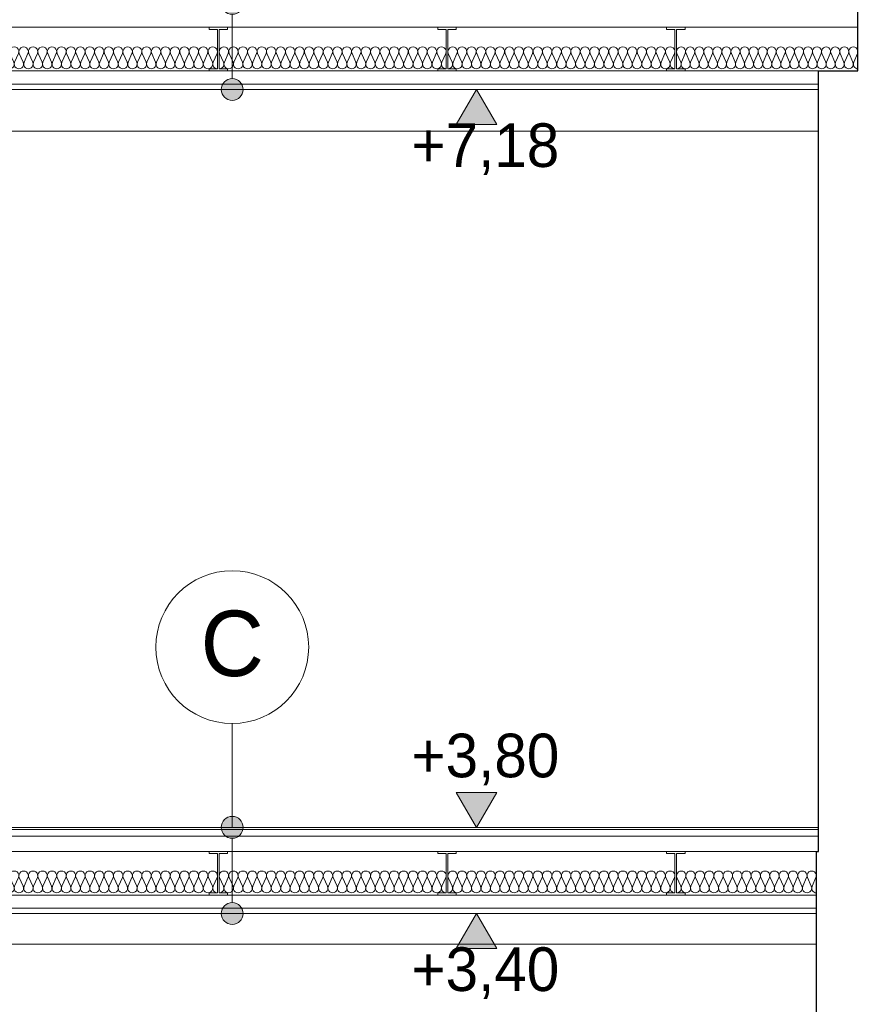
# Model space of a CAD drawing. Extents: x -394022 to -71759, y -12022 to 18278.
# Tile 31 of 91: x -223677 to -219837, y -467 to 4043. Entities that reach past the tile are written whole.
import ezdxf

# ---------------------------------------------------------------- set-up
doc = ezdxf.new("R2010")
doc.units = 0
doc.header["$MEASUREMENT"] = 0
for name, color, linetype in [('Arch opisy', 7, 'Continuous'), ('Arch wymiary', 7, 'Continuous'), ('INWENT STROPY', 7, 'Continuous')]:
    doc.layers.add(name, color=color, linetype=linetype)
for name, color, linetype, lineweight in [('Arch opisy_Nr_Pióra__21', 7, 'Continuous', 13), ('Arch wymiary_Nr_Pióra__21', 7, 'Continuous', 13), ('INWENT STROPY_Nr_Pióra__21', 7, 'Continuous', 13), ('INWENT.ŚCIANY_Nr_Pióra__1', 7, 'Continuous', 25)]:
    doc.layers.add(name, color=color, linetype=linetype, lineweight=lineweight)
for name, color, linetype, lineweight, true_color in [('INWENT STROPY_Nr_Pióra__2', 7, 'Continuous', 13, 0x7f7f7f), ('INWENT STROPY_Nr_Pióra__25', 7, 'Continuous', 15, 0x40a5ff), ('Inwentaryzacja Konst._Nr_Pióra__25', 7, 'Continuous', 15, 0x40a5ff)]:
    doc.layers.add(name, color=color, linetype=linetype, lineweight=lineweight, true_color=true_color)
doc.styles.add('GENERATED_STYLE_1', font='txt')
doc.styles.add('GENERATED_STYLE_2', font='txt')

# ---------------------------------------------------------------- blocks, each defined once
blk = doc.blocks.new('Izolacja cieplna 14_9', base_point=(-222763.6, 43.2))
at = {"layer": 'INWENT STROPY_Nr_Pióra__2', "linetype": 'Continuous'}
for p, q in [((-222761.8, 113.4), (-222743.8, 73)), ((-222740.2, 73), (-222722.2, 113.4)), ((-222718.5, 113.4), (-222700.5, 73)), ((-222696.9, 73), (-222678.9, 113.4)), ((-222675.2, 113.4), (-222657.2, 73)), ((-222653.6, 73), (-222635.6, 113.4)), ((-222631.9, 113.4), (-222613.9, 73)), ((-222610.3, 73), (-222592.3, 113.4)), ((-222588.6, 113.4), (-222570.6, 73)), ((-222567, 73), (-222549, 113.4)), ((-222545.3, 113.4), (-222527.3, 73)), ((-222523.7, 73), (-222505.7, 113.4)), ((-222502, 113.4), (-222484, 73)), ((-222480.4, 73), (-222462.4, 113.4)), ((-222458.7, 113.4), (-222440.7, 73)), ((-222437.1, 73), (-222419.1, 113.4)), ((-222415.4, 113.4), (-222397.4, 73)), ((-222393.8, 73), (-222375.8, 113.4)), ((-222372.1, 113.4), (-222354.1, 73)), ((-222350.5, 73), (-222332.5, 113.4)), ((-222328.8, 113.4), (-222310.8, 73)), ((-222307.2, 73), (-222289.2, 113.4)), ((-222285.5, 113.4), (-222267.5, 73)), ((-222263.9, 73), (-222245.9, 113.4)), ((-222242.2, 113.4), (-222224.2, 73)), ((-222220.6, 73), (-222202.6, 113.4)), ((-222198.9, 113.4), (-222180.9, 73)), ((-222177.3, 73), (-222159.3, 113.4)), ((-222155.6, 113.4), (-222137.6, 73)), ((-222134, 73), (-222116, 113.4)), ((-222112.3, 113.4), (-222094.3, 73)), ((-222090.7, 73), (-222072.7, 113.4)), ((-222069, 113.4), (-222051, 73)), ((-222047.4, 73), (-222029.4, 113.4)), ((-222025.7, 113.4), (-222007.7, 73)), ((-222004.1, 73), (-221986.1, 113.4)), ((-221982.4, 113.4), (-221964.4, 73)), ((-221960.8, 73), (-221942.8, 113.4)), ((-221939.1, 113.4), (-221921.1, 73)), ((-221917.5, 73), (-221899.5, 113.4)), ((-221895.8, 113.4), (-221877.8, 73)), ((-221874.2, 73), (-221856.2, 113.4)), ((-221852.5, 113.4), (-221834.5, 73)), ((-221830.9, 73), (-221812.9, 113.4)), ((-221809.2, 113.4), (-221791.2, 73)), ((-221787.6, 73), (-221769.6, 113.4)), ((-221765.9, 113.4), (-221747.9, 73)), ((-221744.3, 73), (-221726.3, 113.4))]:
    blk.add_line(p, q, dxfattribs=at)
for centre, start_param, end_param in [((-222742, 121.9), 5.870392, 9.837571), ((-222698.7, 121.9), 5.870392, 9.837571), ((-222655.4, 121.9), 5.870392, 9.837571), ((-222612.1, 121.9), 5.870392, 9.837571), ((-222568.8, 121.9), 5.870392, 9.837571), ((-222525.5, 121.9), 5.870392, 9.837571), ((-222482.2, 121.9), 5.870392, 9.837571), ((-222438.9, 121.9), 5.870392, 9.837571), ((-222395.6, 121.9), 5.870392, 9.837571), ((-222352.3, 121.9), 5.870392, 9.837571), ((-222309, 121.9), 5.870392, 9.837571), ((-222265.7, 121.9), 5.870392, 9.837571), ((-222222.4, 121.9), 5.870392, 9.837571), ((-222179.1, 121.9), 5.870392, 9.837571), ((-222135.8, 121.9), 5.870392, 9.837571), ((-222092.5, 121.9), 5.870392, 9.837571), ((-222049.2, 121.9), 5.870392, 9.837571), ((-222005.9, 121.9), 5.870392, 9.837571), ((-221962.6, 121.9), 5.870392, 9.837571), ((-221919.3, 121.9), 5.870392, 9.837571), ((-221876, 121.9), 5.870392, 9.837571), ((-221832.7, 121.9), 5.870392, 9.837571), ((-221789.4, 121.9), 5.870392, 9.837571), ((-221746.1, 121.9), 5.870392, 9.837571), ((-222763.6, 64.4), 4.712389, 6.695979), ((-222720.3, 64.4), 2.7288, 6.695979), ((-222677, 64.4), 2.7288, 6.695979), ((-222633.7, 64.4), 2.7288, 6.695979), ((-222590.4, 64.4), 2.7288, 6.695979), ((-222547.1, 64.4), 2.7288, 6.695979), ((-222503.8, 64.4), 2.7288, 6.695979), ((-222460.5, 64.4), 2.7288, 6.695979), ((-222417.2, 64.4), 2.7288, 6.695979), ((-222373.9, 64.4), 2.7288, 6.695979), ((-222330.6, 64.4), 2.7288, 6.695979), ((-222287.3, 64.4), 2.7288, 6.695979), ((-222244, 64.4), 2.7288, 6.695979), ((-222200.7, 64.4), 2.7288, 6.695979), ((-222157.4, 64.4), 2.7288, 6.695979), ((-222114.1, 64.4), 2.7288, 6.695979), ((-222070.8, 64.4), 2.7288, 6.695979), ((-222027.5, 64.4), 2.7288, 6.695979), ((-221984.2, 64.4), 2.7288, 6.695979), ((-221940.9, 64.4), 2.7288, 6.695979), ((-221897.6, 64.4), 2.7288, 6.695979), ((-221854.3, 64.4), 2.7288, 6.695979), ((-221811, 64.4), 2.7288, 6.695979), ((-221767.7, 64.4), 2.7288, 6.695979), ((-221724.4, 64.4), 2.7288, 4.712389)]:
    blk.add_ellipse(centre, major_axis=(21.6, 0), ratio=0.982347, start_param=start_param, end_param=end_param, dxfattribs=at)
blk = doc.blocks.new('Izolacja cieplna 14_17', base_point=(-221716.4, 3818.2))
at = {"layer": 'INWENT STROPY_Nr_Pióra__2', "linetype": 'Continuous'}
for p, q in [((-221714.6, 3888.4), (-221696.6, 3848)), ((-221693, 3848), (-221675, 3888.4)), ((-221671.3, 3888.4), (-221653.3, 3848)), ((-221649.7, 3848), (-221631.7, 3888.4)), ((-221628, 3888.4), (-221610, 3848)), ((-221606.4, 3848), (-221588.4, 3888.4)), ((-221584.7, 3888.4), (-221566.7, 3848)), ((-221563.1, 3848), (-221545.1, 3888.4)), ((-221541.4, 3888.4), (-221523.4, 3848)), ((-221519.8, 3848), (-221501.8, 3888.4)), ((-221498.1, 3888.4), (-221480.1, 3848)), ((-221476.5, 3848), (-221458.5, 3888.4)), ((-221454.8, 3888.4), (-221436.8, 3848)), ((-221433.2, 3848), (-221415.2, 3888.4)), ((-221411.5, 3888.4), (-221393.5, 3848)), ((-221389.9, 3848), (-221371.9, 3888.4)), ((-221368.2, 3888.4), (-221350.2, 3848)), ((-221346.6, 3848), (-221328.6, 3888.4)), ((-221324.9, 3888.4), (-221306.9, 3848)), ((-221303.3, 3848), (-221285.3, 3888.4)), ((-221281.6, 3888.4), (-221263.6, 3848)), ((-221260, 3848), (-221242, 3888.4)), ((-221238.3, 3888.4), (-221220.3, 3848)), ((-221216.7, 3848), (-221198.7, 3888.4)), ((-221195, 3888.4), (-221177, 3848)), ((-221173.4, 3848), (-221155.4, 3888.4)), ((-221151.7, 3888.4), (-221133.7, 3848)), ((-221130.1, 3848), (-221112.1, 3888.4)), ((-221108.4, 3888.4), (-221090.4, 3848)), ((-221086.8, 3848), (-221068.8, 3888.4)), ((-221065.1, 3888.4), (-221047.1, 3848)), ((-221043.5, 3848), (-221025.5, 3888.4)), ((-221021.8, 3888.4), (-221003.8, 3848)), ((-221000.2, 3848), (-220982.2, 3888.4)), ((-220978.5, 3888.4), (-220960.5, 3848)), ((-220956.9, 3848), (-220938.9, 3888.4)), ((-220935.2, 3888.4), (-220917.2, 3848)), ((-220913.6, 3848), (-220895.6, 3888.4)), ((-220891.9, 3888.4), (-220873.9, 3848)), ((-220870.3, 3848), (-220852.3, 3888.4)), ((-220848.6, 3888.4), (-220830.6, 3848)), ((-220827, 3848), (-220809, 3888.4)), ((-220805.3, 3888.4), (-220787.3, 3848)), ((-220783.7, 3848), (-220765.7, 3888.4)), ((-220762, 3888.4), (-220744, 3848)), ((-220740.4, 3848), (-220722.4, 3888.4)), ((-220718.7, 3888.4), (-220700.7, 3848)), ((-220697.1, 3848), (-220679.1, 3888.4))]:
    blk.add_line(p, q, dxfattribs=at)
for centre, start_param, end_param in [((-221694.8, 3896.9), 5.870392, 9.837571), ((-221651.5, 3896.9), 5.870392, 9.837571), ((-221608.2, 3896.9), 5.870392, 9.837571), ((-221564.9, 3896.9), 5.870392, 9.837571), ((-221521.6, 3896.9), 5.870392, 9.837571), ((-221478.3, 3896.9), 5.870392, 9.837571), ((-221435, 3896.9), 5.870392, 9.837571), ((-221391.7, 3896.9), 5.870392, 9.837571), ((-221348.4, 3896.9), 5.870392, 9.837571), ((-221305.1, 3896.9), 5.870392, 9.837571), ((-221261.8, 3896.9), 5.870392, 9.837571), ((-221218.5, 3896.9), 5.870392, 9.837571), ((-221175.2, 3896.9), 5.870392, 9.837571), ((-221131.9, 3896.9), 5.870392, 9.837571), ((-221088.6, 3896.9), 5.870392, 9.837571), ((-221045.3, 3896.9), 5.870392, 9.837571), ((-221002, 3896.9), 5.870392, 9.837571), ((-220958.7, 3896.9), 5.870392, 9.837571), ((-220915.4, 3896.9), 5.870392, 9.837571), ((-220872.1, 3896.9), 5.870392, 9.837571), ((-220828.8, 3896.9), 5.870392, 9.837571), ((-220785.5, 3896.9), 5.870392, 9.837571), ((-220742.2, 3896.9), 5.870392, 9.837571), ((-220698.9, 3896.9), 5.870392, 9.837571), ((-221716.4, 3839.4), 4.712389, 6.695979), ((-221673.1, 3839.4), 2.7288, 6.695979), ((-221629.8, 3839.4), 2.7288, 6.695979), ((-221586.5, 3839.4), 2.7288, 6.695979), ((-221543.2, 3839.4), 2.7288, 6.695979), ((-221499.9, 3839.4), 2.7288, 6.695979), ((-221456.6, 3839.4), 2.7288, 6.695979), ((-221413.3, 3839.4), 2.7288, 6.695979), ((-221370, 3839.4), 2.7288, 6.695979), ((-221326.7, 3839.4), 2.7288, 6.695979), ((-221283.4, 3839.4), 2.7288, 6.695979), ((-221240.1, 3839.4), 2.7288, 6.695979), ((-221196.8, 3839.4), 2.7288, 6.695979), ((-221153.5, 3839.4), 2.7288, 6.695979), ((-221110.2, 3839.4), 2.7288, 6.695979), ((-221066.9, 3839.4), 2.7288, 6.695979), ((-221023.6, 3839.4), 2.7288, 6.695979), ((-220980.3, 3839.4), 2.7288, 6.695979), ((-220937, 3839.4), 2.7288, 6.695979), ((-220893.7, 3839.4), 2.7288, 6.695979), ((-220850.4, 3839.4), 2.7288, 6.695979), ((-220807.1, 3839.4), 2.7288, 6.695979), ((-220763.8, 3839.4), 2.7288, 6.695979), ((-220720.5, 3839.4), 2.7288, 6.695979), ((-220677.2, 3839.4), 2.7288, 4.712389)]:
    blk.add_ellipse(centre, major_axis=(21.6, 0), ratio=0.982347, start_param=start_param, end_param=end_param, dxfattribs=at)
blk = doc.blocks.new('Izolacja cieplna 14_27', base_point=(-220669.2, 3818.2))
at = {"layer": 'INWENT STROPY_Nr_Pióra__2', "linetype": 'Continuous'}
for p, q in [((-220667.5, 3888.4), (-220650.2, 3848)), ((-220646.8, 3848), (-220629.5, 3888.4)), ((-220626, 3888.4), (-220608.7, 3848)), ((-220605.3, 3848), (-220588, 3888.4)), ((-220584.5, 3888.4), (-220567.2, 3848)), ((-220563.8, 3848), (-220546.5, 3888.4)), ((-220543, 3888.4), (-220525.7, 3848)), ((-220522.3, 3848), (-220505, 3888.4)), ((-220501.5, 3888.4), (-220484.2, 3848)), ((-220480.8, 3848), (-220463.5, 3888.4)), ((-220460, 3888.4), (-220442.7, 3848)), ((-220439.3, 3848), (-220422, 3888.4)), ((-220418.5, 3888.4), (-220401.2, 3848)), ((-220397.8, 3848), (-220380.5, 3888.4)), ((-220377, 3888.4), (-220359.7, 3848)), ((-220356.3, 3848), (-220339, 3888.4)), ((-220335.5, 3888.4), (-220318.2, 3848)), ((-220314.8, 3848), (-220297.5, 3888.4)), ((-220294, 3888.4), (-220276.7, 3848)), ((-220273.3, 3848), (-220256, 3888.4)), ((-220252.5, 3888.4), (-220235.2, 3848)), ((-220231.8, 3848), (-220214.5, 3888.4)), ((-220211, 3888.4), (-220193.7, 3848)), ((-220190.3, 3848), (-220173, 3888.4)), ((-220169.5, 3888.4), (-220152.2, 3848)), ((-220148.8, 3848), (-220131.5, 3888.4)), ((-220128, 3888.4), (-220110.7, 3848)), ((-220107.3, 3848), (-220090, 3888.4)), ((-220086.5, 3888.4), (-220069.2, 3848)), ((-220065.8, 3848), (-220048.5, 3888.4)), ((-220045, 3888.4), (-220027.7, 3848)), ((-220024.3, 3848), (-220007, 3888.4)), ((-220003.5, 3888.4), (-219986.2, 3848)), ((-219982.8, 3848), (-219965.5, 3888.4)), ((-219962, 3888.4), (-219944.7, 3848)), ((-219941.3, 3848), (-219924, 3888.4)), ((-219920.5, 3888.4), (-219903.2, 3848)), ((-219899.8, 3848), (-219882.5, 3888.4)), ((-219879, 3888.4), (-219861.7, 3848)), ((-219858.3, 3848), (-219841, 3888.4))]:
    blk.add_line(p, q, dxfattribs=at)
for centre, start_param, end_param in [((-220648.5, 3896.9), 4.299595, 8.266775), ((-220607, 3896.9), 4.299595, 8.266775), ((-220565.5, 3896.9), 4.299595, 8.266775), ((-220524, 3896.9), 4.299595, 8.266775), ((-220482.5, 3896.9), 4.299595, 8.266775), ((-220441, 3896.9), 4.299595, 8.266775), ((-220399.5, 3896.9), 4.299595, 8.266775), ((-220358, 3896.9), 4.299595, 8.266775), ((-220316.5, 3896.9), 4.299595, 8.266775), ((-220275, 3896.9), 4.299595, 8.266775), ((-220233.5, 3896.9), 4.299595, 8.266775), ((-220192, 3896.9), 4.299595, 8.266775), ((-220150.5, 3896.9), 4.299595, 8.266775), ((-220109, 3896.9), 4.299595, 8.266775), ((-220067.5, 3896.9), 4.299595, 8.266775), ((-220026, 3896.9), 4.299595, 8.266775), ((-219984.5, 3896.9), 4.299595, 8.266775), ((-219943, 3896.9), 4.299595, 8.266775), ((-219901.5, 3896.9), 4.299595, 8.266775), ((-219860, 3896.9), 4.299595, 8.266775), ((-220669.2, 3839.4), 3.141593, 5.125182), ((-220627.7, 3839.4), 1.158004, 5.125183), ((-220586.2, 3839.4), 1.158004, 5.125183), ((-220544.7, 3839.4), 1.158004, 5.125183), ((-220503.2, 3839.4), 1.158004, 5.125183), ((-220461.7, 3839.4), 1.158004, 5.125183), ((-220420.2, 3839.4), 1.158004, 5.125183), ((-220378.7, 3839.4), 1.158004, 5.125183), ((-220337.2, 3839.4), 1.158004, 5.125183), ((-220295.7, 3839.4), 1.158004, 5.125183), ((-220254.2, 3839.4), 1.158004, 5.125183), ((-220212.7, 3839.4), 1.158004, 5.125183), ((-220171.2, 3839.4), 1.158004, 5.125183), ((-220129.7, 3839.4), 1.158004, 5.125183), ((-220088.2, 3839.4), 1.158004, 5.125183), ((-220046.7, 3839.4), 1.158004, 5.125183), ((-220005.2, 3839.4), 1.158004, 5.125183), ((-219963.7, 3839.4), 1.158004, 5.125183), ((-219922.2, 3839.4), 1.158004, 5.125183), ((-219880.7, 3839.4), 1.158004, 5.125183), ((-219839.2, 3839.4), 1.158004, 3.141593)]:
    blk.add_ellipse(centre, major_axis=(0, 21.3), ratio=0.975653, start_param=start_param, end_param=end_param, dxfattribs=at)
blk = doc.blocks.new('Izolacja cieplna 14_100', base_point=(-223810.8, 3818.2))
at = {"layer": 'INWENT STROPY_Nr_Pióra__2', "linetype": 'Continuous'}
for p, q in [((-223809, 3888.4), (-223791, 3848)), ((-223787.4, 3848), (-223769.4, 3888.4)), ((-223765.7, 3888.4), (-223747.7, 3848)), ((-223744.1, 3848), (-223726.1, 3888.4)), ((-223722.4, 3888.4), (-223704.4, 3848)), ((-223700.8, 3848), (-223682.8, 3888.4)), ((-223679.1, 3888.4), (-223661.1, 3848)), ((-223657.5, 3848), (-223639.5, 3888.4)), ((-223635.8, 3888.4), (-223617.8, 3848)), ((-223614.2, 3848), (-223596.2, 3888.4)), ((-223592.5, 3888.4), (-223574.5, 3848)), ((-223570.9, 3848), (-223552.9, 3888.4)), ((-223549.2, 3888.4), (-223531.2, 3848)), ((-223527.6, 3848), (-223509.6, 3888.4)), ((-223505.9, 3888.4), (-223487.9, 3848)), ((-223484.3, 3848), (-223466.3, 3888.4)), ((-223462.6, 3888.4), (-223444.6, 3848)), ((-223441, 3848), (-223423, 3888.4)), ((-223419.3, 3888.4), (-223401.3, 3848)), ((-223397.7, 3848), (-223379.7, 3888.4)), ((-223376, 3888.4), (-223358, 3848)), ((-223354.4, 3848), (-223336.4, 3888.4)), ((-223332.7, 3888.4), (-223314.7, 3848)), ((-223311.1, 3848), (-223293.1, 3888.4)), ((-223289.4, 3888.4), (-223271.4, 3848)), ((-223267.8, 3848), (-223249.8, 3888.4)), ((-223246.1, 3888.4), (-223228.1, 3848)), ((-223224.5, 3848), (-223206.5, 3888.4)), ((-223202.8, 3888.4), (-223184.8, 3848)), ((-223181.2, 3848), (-223163.2, 3888.4)), ((-223159.5, 3888.4), (-223141.5, 3848)), ((-223137.9, 3848), (-223119.9, 3888.4)), ((-223116.2, 3888.4), (-223098.2, 3848)), ((-223094.6, 3848), (-223076.6, 3888.4)), ((-223072.9, 3888.4), (-223054.9, 3848)), ((-223051.3, 3848), (-223033.3, 3888.4)), ((-223029.6, 3888.4), (-223011.6, 3848)), ((-223008, 3848), (-222990, 3888.4)), ((-222986.3, 3888.4), (-222968.3, 3848)), ((-222964.7, 3848), (-222946.7, 3888.4)), ((-222943, 3888.4), (-222925, 3848)), ((-222921.4, 3848), (-222903.4, 3888.4)), ((-222899.7, 3888.4), (-222881.7, 3848)), ((-222878.1, 3848), (-222860.1, 3888.4)), ((-222856.4, 3888.4), (-222838.4, 3848)), ((-222834.8, 3848), (-222816.8, 3888.4)), ((-222813.1, 3888.4), (-222795.1, 3848)), ((-222791.5, 3848), (-222773.5, 3888.4))]:
    blk.add_line(p, q, dxfattribs=at)
for centre, start_param, end_param in [((-223789.2, 3896.9), 5.870392, 9.837571), ((-223745.9, 3896.9), 5.870392, 9.837571), ((-223702.6, 3896.9), 5.870392, 9.837571), ((-223659.3, 3896.9), 5.870392, 9.837571), ((-223616, 3896.9), 5.870392, 9.837571), ((-223572.7, 3896.9), 5.870392, 9.837571), ((-223529.4, 3896.9), 5.870392, 9.837571), ((-223486.1, 3896.9), 5.870392, 9.837571), ((-223442.8, 3896.9), 5.870392, 9.837571), ((-223399.5, 3896.9), 5.870392, 9.837571), ((-223356.2, 3896.9), 5.870392, 9.837571), ((-223312.9, 3896.9), 5.870392, 9.837571), ((-223269.6, 3896.9), 5.870392, 9.837571), ((-223226.3, 3896.9), 5.870392, 9.837571), ((-223183, 3896.9), 5.870392, 9.837571), ((-223139.7, 3896.9), 5.870392, 9.837571), ((-223096.4, 3896.9), 5.870392, 9.837571), ((-223053.1, 3896.9), 5.870392, 9.837571), ((-223009.8, 3896.9), 5.870392, 9.837571), ((-222966.5, 3896.9), 5.870392, 9.837571), ((-222923.2, 3896.9), 5.870392, 9.837571), ((-222879.9, 3896.9), 5.870392, 9.837571), ((-222836.6, 3896.9), 5.870392, 9.837571), ((-222793.3, 3896.9), 5.870392, 9.837571), ((-223810.8, 3839.4), 4.712389, 6.695979), ((-223767.5, 3839.4), 2.7288, 6.695979), ((-223724.2, 3839.4), 2.7288, 6.695979), ((-223680.9, 3839.4), 2.7288, 6.695979), ((-223637.6, 3839.4), 2.7288, 6.695979), ((-223594.3, 3839.4), 2.7288, 6.695979), ((-223551, 3839.4), 2.7288, 6.695979), ((-223507.7, 3839.4), 2.7288, 6.695979), ((-223464.4, 3839.4), 2.7288, 6.695979), ((-223421.1, 3839.4), 2.7288, 6.695979), ((-223377.8, 3839.4), 2.7288, 6.695979), ((-223334.5, 3839.4), 2.7288, 6.695979), ((-223291.2, 3839.4), 2.7288, 6.695979), ((-223247.9, 3839.4), 2.7288, 6.695979), ((-223204.6, 3839.4), 2.7288, 6.695979), ((-223161.3, 3839.4), 2.7288, 6.695979), ((-223118, 3839.4), 2.7288, 6.695979), ((-223074.7, 3839.4), 2.7288, 6.695979), ((-223031.4, 3839.4), 2.7288, 6.695979), ((-222988.1, 3839.4), 2.7288, 6.695979), ((-222944.8, 3839.4), 2.7288, 6.695979), ((-222901.5, 3839.4), 2.7288, 6.695979), ((-222858.2, 3839.4), 2.7288, 6.695979), ((-222814.9, 3839.4), 2.7288, 6.695979), ((-222771.6, 3839.4), 2.7288, 4.712389)]:
    blk.add_ellipse(centre, major_axis=(21.6, 0), ratio=0.982347, start_param=start_param, end_param=end_param, dxfattribs=at)
blk = doc.blocks.new('Izolacja cieplna 14_101', base_point=(-222763.6, 3818.2))
at = {"layer": 'INWENT STROPY_Nr_Pióra__2', "linetype": 'Continuous'}
for p, q in [((-222761.8, 3888.4), (-222743.8, 3848)), ((-222740.2, 3848), (-222722.2, 3888.4)), ((-222718.5, 3888.4), (-222700.5, 3848)), ((-222696.9, 3848), (-222678.9, 3888.4)), ((-222675.2, 3888.4), (-222657.2, 3848)), ((-222653.6, 3848), (-222635.6, 3888.4)), ((-222631.9, 3888.4), (-222613.9, 3848)), ((-222610.3, 3848), (-222592.3, 3888.4)), ((-222588.6, 3888.4), (-222570.6, 3848)), ((-222567, 3848), (-222549, 3888.4)), ((-222545.3, 3888.4), (-222527.3, 3848)), ((-222523.7, 3848), (-222505.7, 3888.4)), ((-222502, 3888.4), (-222484, 3848)), ((-222480.4, 3848), (-222462.4, 3888.4)), ((-222458.7, 3888.4), (-222440.7, 3848)), ((-222437.1, 3848), (-222419.1, 3888.4)), ((-222415.4, 3888.4), (-222397.4, 3848)), ((-222393.8, 3848), (-222375.8, 3888.4)), ((-222372.1, 3888.4), (-222354.1, 3848)), ((-222350.5, 3848), (-222332.5, 3888.4)), ((-222328.8, 3888.4), (-222310.8, 3848)), ((-222307.2, 3848), (-222289.2, 3888.4)), ((-222285.5, 3888.4), (-222267.5, 3848)), ((-222263.9, 3848), (-222245.9, 3888.4)), ((-222242.2, 3888.4), (-222224.2, 3848)), ((-222220.6, 3848), (-222202.6, 3888.4)), ((-222198.9, 3888.4), (-222180.9, 3848)), ((-222177.3, 3848), (-222159.3, 3888.4)), ((-222155.6, 3888.4), (-222137.6, 3848)), ((-222134, 3848), (-222116, 3888.4)), ((-222112.3, 3888.4), (-222094.3, 3848)), ((-222090.7, 3848), (-222072.7, 3888.4)), ((-222069, 3888.4), (-222051, 3848)), ((-222047.4, 3848), (-222029.4, 3888.4)), ((-222025.7, 3888.4), (-222007.7, 3848)), ((-222004.1, 3848), (-221986.1, 3888.4)), ((-221982.4, 3888.4), (-221964.4, 3848)), ((-221960.8, 3848), (-221942.8, 3888.4)), ((-221939.1, 3888.4), (-221921.1, 3848)), ((-221917.5, 3848), (-221899.5, 3888.4)), ((-221895.8, 3888.4), (-221877.8, 3848)), ((-221874.2, 3848), (-221856.2, 3888.4)), ((-221852.5, 3888.4), (-221834.5, 3848)), ((-221830.9, 3848), (-221812.9, 3888.4)), ((-221809.2, 3888.4), (-221791.2, 3848)), ((-221787.6, 3848), (-221769.6, 3888.4)), ((-221765.9, 3888.4), (-221747.9, 3848)), ((-221744.3, 3848), (-221726.3, 3888.4))]:
    blk.add_line(p, q, dxfattribs=at)
for centre, start_param, end_param in [((-222742, 3896.9), 5.870392, 9.837571), ((-222698.7, 3896.9), 5.870392, 9.837571), ((-222655.4, 3896.9), 5.870392, 9.837571), ((-222612.1, 3896.9), 5.870392, 9.837571), ((-222568.8, 3896.9), 5.870392, 9.837571), ((-222525.5, 3896.9), 5.870392, 9.837571), ((-222482.2, 3896.9), 5.870392, 9.837571), ((-222438.9, 3896.9), 5.870392, 9.837571), ((-222395.6, 3896.9), 5.870392, 9.837571), ((-222352.3, 3896.9), 5.870392, 9.837571), ((-222309, 3896.9), 5.870392, 9.837571), ((-222265.7, 3896.9), 5.870392, 9.837571), ((-222222.4, 3896.9), 5.870392, 9.837571), ((-222179.1, 3896.9), 5.870392, 9.837571), ((-222135.8, 3896.9), 5.870392, 9.837571), ((-222092.5, 3896.9), 5.870392, 9.837571), ((-222049.2, 3896.9), 5.870392, 9.837571), ((-222005.9, 3896.9), 5.870392, 9.837571), ((-221962.6, 3896.9), 5.870392, 9.837571), ((-221919.3, 3896.9), 5.870392, 9.837571), ((-221876, 3896.9), 5.870392, 9.837571), ((-221832.7, 3896.9), 5.870392, 9.837571), ((-221789.4, 3896.9), 5.870392, 9.837571), ((-221746.1, 3896.9), 5.870392, 9.837571), ((-222763.6, 3839.4), 4.712389, 6.695979), ((-222720.3, 3839.4), 2.7288, 6.695979), ((-222677, 3839.4), 2.7288, 6.695979), ((-222633.7, 3839.4), 2.7288, 6.695979), ((-222590.4, 3839.4), 2.7288, 6.695979), ((-222547.1, 3839.4), 2.7288, 6.695979), ((-222503.8, 3839.4), 2.7288, 6.695979), ((-222460.5, 3839.4), 2.7288, 6.695979), ((-222417.2, 3839.4), 2.7288, 6.695979), ((-222373.9, 3839.4), 2.7288, 6.695979), ((-222330.6, 3839.4), 2.7288, 6.695979), ((-222287.3, 3839.4), 2.7288, 6.695979), ((-222244, 3839.4), 2.7288, 6.695979), ((-222200.7, 3839.4), 2.7288, 6.695979), ((-222157.4, 3839.4), 2.7288, 6.695979), ((-222114.1, 3839.4), 2.7288, 6.695979), ((-222070.8, 3839.4), 2.7288, 6.695979), ((-222027.5, 3839.4), 2.7288, 6.695979), ((-221984.2, 3839.4), 2.7288, 6.695979), ((-221940.9, 3839.4), 2.7288, 6.695979), ((-221897.6, 3839.4), 2.7288, 6.695979), ((-221854.3, 3839.4), 2.7288, 6.695979), ((-221811, 3839.4), 2.7288, 6.695979), ((-221767.7, 3839.4), 2.7288, 6.695979), ((-221724.4, 3839.4), 2.7288, 4.712389)]:
    blk.add_ellipse(centre, major_axis=(21.6, 0), ratio=0.982347, start_param=start_param, end_param=end_param, dxfattribs=at)
blk = doc.blocks.new('Izolacja cieplna 14_107', base_point=(-221716.4, 43.2))
at = {"layer": 'INWENT STROPY_Nr_Pióra__2', "linetype": 'Continuous'}
for p, q in [((-221714.6, 113.4), (-221696.6, 73)), ((-221693, 73), (-221675, 113.4)), ((-221671.3, 113.4), (-221653.3, 73)), ((-221649.7, 73), (-221631.7, 113.4)), ((-221628, 113.4), (-221610, 73)), ((-221606.4, 73), (-221588.4, 113.4)), ((-221584.7, 113.4), (-221566.7, 73)), ((-221563.1, 73), (-221545.1, 113.4)), ((-221541.4, 113.4), (-221523.4, 73)), ((-221519.8, 73), (-221501.8, 113.4)), ((-221498.1, 113.4), (-221480.1, 73)), ((-221476.5, 73), (-221458.5, 113.4)), ((-221454.8, 113.4), (-221436.8, 73)), ((-221433.2, 73), (-221415.2, 113.4)), ((-221411.5, 113.4), (-221393.5, 73)), ((-221389.9, 73), (-221371.9, 113.4)), ((-221368.2, 113.4), (-221350.2, 73)), ((-221346.6, 73), (-221328.6, 113.4)), ((-221324.9, 113.4), (-221306.9, 73)), ((-221303.3, 73), (-221285.3, 113.4)), ((-221281.6, 113.4), (-221263.6, 73)), ((-221260, 73), (-221242, 113.4)), ((-221238.3, 113.4), (-221220.3, 73)), ((-221216.7, 73), (-221198.7, 113.4)), ((-221195, 113.4), (-221177, 73)), ((-221173.4, 73), (-221155.4, 113.4)), ((-221151.7, 113.4), (-221133.7, 73)), ((-221130.1, 73), (-221112.1, 113.4)), ((-221108.4, 113.4), (-221090.4, 73)), ((-221086.8, 73), (-221068.8, 113.4)), ((-221065.1, 113.4), (-221047.1, 73)), ((-221043.5, 73), (-221025.5, 113.4)), ((-221021.8, 113.4), (-221003.8, 73)), ((-221000.2, 73), (-220982.2, 113.4)), ((-220978.5, 113.4), (-220960.5, 73)), ((-220956.9, 73), (-220938.9, 113.4)), ((-220935.2, 113.4), (-220917.2, 73)), ((-220913.6, 73), (-220895.6, 113.4)), ((-220891.9, 113.4), (-220873.9, 73)), ((-220870.3, 73), (-220852.3, 113.4)), ((-220848.6, 113.4), (-220830.6, 73)), ((-220827, 73), (-220809, 113.4)), ((-220805.3, 113.4), (-220787.3, 73)), ((-220783.7, 73), (-220765.7, 113.4)), ((-220762, 113.4), (-220744, 73)), ((-220740.4, 73), (-220722.4, 113.4)), ((-220718.7, 113.4), (-220700.7, 73)), ((-220697.1, 73), (-220679.1, 113.4))]:
    blk.add_line(p, q, dxfattribs=at)
for centre, start_param, end_param in [((-221694.8, 121.9), 5.870392, 9.837571), ((-221651.5, 121.9), 5.870392, 9.837571), ((-221608.2, 121.9), 5.870392, 9.837571), ((-221564.9, 121.9), 5.870392, 9.837571), ((-221521.6, 121.9), 5.870392, 9.837571), ((-221478.3, 121.9), 5.870392, 9.837571), ((-221435, 121.9), 5.870392, 9.837571), ((-221391.7, 121.9), 5.870392, 9.837571), ((-221348.4, 121.9), 5.870392, 9.837571), ((-221305.1, 121.9), 5.870392, 9.837571), ((-221261.8, 121.9), 5.870392, 9.837571), ((-221218.5, 121.9), 5.870392, 9.837571), ((-221175.2, 121.9), 5.870392, 9.837571), ((-221131.9, 121.9), 5.870392, 9.837571), ((-221088.6, 121.9), 5.870392, 9.837571), ((-221045.3, 121.9), 5.870392, 9.837571), ((-221002, 121.9), 5.870392, 9.837571), ((-220958.7, 121.9), 5.870392, 9.837571), ((-220915.4, 121.9), 5.870392, 9.837571), ((-220872.1, 121.9), 5.870392, 9.837571), ((-220828.8, 121.9), 5.870392, 9.837571), ((-220785.5, 121.9), 5.870392, 9.837571), ((-220742.2, 121.9), 5.870392, 9.837571), ((-220698.9, 121.9), 5.870392, 9.837571), ((-221716.4, 64.4), 4.712389, 6.695979), ((-221673.1, 64.4), 2.7288, 6.695979), ((-221629.8, 64.4), 2.7288, 6.695979), ((-221586.5, 64.4), 2.7288, 6.695979), ((-221543.2, 64.4), 2.7288, 6.695979), ((-221499.9, 64.4), 2.7288, 6.695979), ((-221456.6, 64.4), 2.7288, 6.695979), ((-221413.3, 64.4), 2.7288, 6.695979), ((-221370, 64.4), 2.7288, 6.695979), ((-221326.7, 64.4), 2.7288, 6.695979), ((-221283.4, 64.4), 2.7288, 6.695979), ((-221240.1, 64.4), 2.7288, 6.695979), ((-221196.8, 64.4), 2.7288, 6.695979), ((-221153.5, 64.4), 2.7288, 6.695979), ((-221110.2, 64.4), 2.7288, 6.695979), ((-221066.9, 64.4), 2.7288, 6.695979), ((-221023.6, 64.4), 2.7288, 6.695979), ((-220980.3, 64.4), 2.7288, 6.695979), ((-220937, 64.4), 2.7288, 6.695979), ((-220893.7, 64.4), 2.7288, 6.695979), ((-220850.4, 64.4), 2.7288, 6.695979), ((-220807.1, 64.4), 2.7288, 6.695979), ((-220763.8, 64.4), 2.7288, 6.695979), ((-220720.5, 64.4), 2.7288, 6.695979), ((-220677.2, 64.4), 2.7288, 4.712389)]:
    blk.add_ellipse(centre, major_axis=(21.6, 0), ratio=0.982347, start_param=start_param, end_param=end_param, dxfattribs=at)
blk = doc.blocks.new('Izolacja cieplna 14_108', base_point=(-223810.8, 43.2))
at = {"layer": 'INWENT STROPY_Nr_Pióra__2', "linetype": 'Continuous'}
for p, q in [((-223809, 113.4), (-223791, 73)), ((-223787.4, 73), (-223769.4, 113.4)), ((-223765.7, 113.4), (-223747.7, 73)), ((-223744.1, 73), (-223726.1, 113.4)), ((-223722.4, 113.4), (-223704.4, 73)), ((-223700.8, 73), (-223682.8, 113.4)), ((-223679.1, 113.4), (-223661.1, 73)), ((-223657.5, 73), (-223639.5, 113.4)), ((-223635.8, 113.4), (-223617.8, 73)), ((-223614.2, 73), (-223596.2, 113.4)), ((-223592.5, 113.4), (-223574.5, 73)), ((-223570.9, 73), (-223552.9, 113.4)), ((-223549.2, 113.4), (-223531.2, 73)), ((-223527.6, 73), (-223509.6, 113.4)), ((-223505.9, 113.4), (-223487.9, 73)), ((-223484.3, 73), (-223466.3, 113.4)), ((-223462.6, 113.4), (-223444.6, 73)), ((-223441, 73), (-223423, 113.4)), ((-223419.3, 113.4), (-223401.3, 73)), ((-223397.7, 73), (-223379.7, 113.4)), ((-223376, 113.4), (-223358, 73)), ((-223354.4, 73), (-223336.4, 113.4)), ((-223332.7, 113.4), (-223314.7, 73)), ((-223311.1, 73), (-223293.1, 113.4)), ((-223289.4, 113.4), (-223271.4, 73)), ((-223267.8, 73), (-223249.8, 113.4)), ((-223246.1, 113.4), (-223228.1, 73)), ((-223224.5, 73), (-223206.5, 113.4)), ((-223202.8, 113.4), (-223184.8, 73)), ((-223181.2, 73), (-223163.2, 113.4)), ((-223159.5, 113.4), (-223141.5, 73)), ((-223137.9, 73), (-223119.9, 113.4)), ((-223116.2, 113.4), (-223098.2, 73)), ((-223094.6, 73), (-223076.6, 113.4)), ((-223072.9, 113.4), (-223054.9, 73)), ((-223051.3, 73), (-223033.3, 113.4)), ((-223029.6, 113.4), (-223011.6, 73)), ((-223008, 73), (-222990, 113.4)), ((-222986.3, 113.4), (-222968.3, 73)), ((-222964.7, 73), (-222946.7, 113.4)), ((-222943, 113.4), (-222925, 73)), ((-222921.4, 73), (-222903.4, 113.4)), ((-222899.7, 113.4), (-222881.7, 73)), ((-222878.1, 73), (-222860.1, 113.4)), ((-222856.4, 113.4), (-222838.4, 73)), ((-222834.8, 73), (-222816.8, 113.4)), ((-222813.1, 113.4), (-222795.1, 73)), ((-222791.5, 73), (-222773.5, 113.4))]:
    blk.add_line(p, q, dxfattribs=at)
for centre, start_param, end_param in [((-223789.2, 121.9), 5.870392, 9.837571), ((-223745.9, 121.9), 5.870392, 9.837571), ((-223702.6, 121.9), 5.870392, 9.837571), ((-223659.3, 121.9), 5.870392, 9.837571), ((-223616, 121.9), 5.870392, 9.837571), ((-223572.7, 121.9), 5.870392, 9.837571), ((-223529.4, 121.9), 5.870392, 9.837571), ((-223486.1, 121.9), 5.870392, 9.837571), ((-223442.8, 121.9), 5.870392, 9.837571), ((-223399.5, 121.9), 5.870392, 9.837571), ((-223356.2, 121.9), 5.870392, 9.837571), ((-223312.9, 121.9), 5.870392, 9.837571), ((-223269.6, 121.9), 5.870392, 9.837571), ((-223226.3, 121.9), 5.870392, 9.837571), ((-223183, 121.9), 5.870392, 9.837571), ((-223139.7, 121.9), 5.870392, 9.837571), ((-223096.4, 121.9), 5.870392, 9.837571), ((-223053.1, 121.9), 5.870392, 9.837571), ((-223009.8, 121.9), 5.870392, 9.837571), ((-222966.5, 121.9), 5.870392, 9.837571), ((-222923.2, 121.9), 5.870392, 9.837571), ((-222879.9, 121.9), 5.870392, 9.837571), ((-222836.6, 121.9), 5.870392, 9.837571), ((-222793.3, 121.9), 5.870392, 9.837571), ((-223810.8, 64.4), 4.712389, 6.695979), ((-223767.5, 64.4), 2.7288, 6.695979), ((-223724.2, 64.4), 2.7288, 6.695979), ((-223680.9, 64.4), 2.7288, 6.695979), ((-223637.6, 64.4), 2.7288, 6.695979), ((-223594.3, 64.4), 2.7288, 6.695979), ((-223551, 64.4), 2.7288, 6.695979), ((-223507.7, 64.4), 2.7288, 6.695979), ((-223464.4, 64.4), 2.7288, 6.695979), ((-223421.1, 64.4), 2.7288, 6.695979), ((-223377.8, 64.4), 2.7288, 6.695979), ((-223334.5, 64.4), 2.7288, 6.695979), ((-223291.2, 64.4), 2.7288, 6.695979), ((-223247.9, 64.4), 2.7288, 6.695979), ((-223204.6, 64.4), 2.7288, 6.695979), ((-223161.3, 64.4), 2.7288, 6.695979), ((-223118, 64.4), 2.7288, 6.695979), ((-223074.7, 64.4), 2.7288, 6.695979), ((-223031.4, 64.4), 2.7288, 6.695979), ((-222988.1, 64.4), 2.7288, 6.695979), ((-222944.8, 64.4), 2.7288, 6.695979), ((-222901.5, 64.4), 2.7288, 6.695979), ((-222858.2, 64.4), 2.7288, 6.695979), ((-222814.9, 64.4), 2.7288, 6.695979), ((-222771.6, 64.4), 2.7288, 4.712389)]:
    blk.add_ellipse(centre, major_axis=(21.6, 0), ratio=0.982347, start_param=start_param, end_param=end_param, dxfattribs=at)
blk = doc.blocks.new('Izolacja cieplna 14_111', base_point=(-220669.2, 43.2))
at = {"layer": 'INWENT STROPY_Nr_Pióra__2', "linetype": 'Continuous'}
for p, q in [((-220667.5, 113.4), (-220649.7, 73)), ((-220646.1, 73), (-220628.4, 113.4)), ((-220624.8, 113.4), (-220607, 73)), ((-220603.5, 73), (-220585.7, 113.4)), ((-220582.1, 113.4), (-220564.4, 73)), ((-220560.8, 73), (-220543, 113.4)), ((-220539.5, 113.4), (-220521.7, 73)), ((-220518.1, 73), (-220500.4, 113.4)), ((-220496.8, 113.4), (-220479, 73)), ((-220475.5, 73), (-220457.7, 113.4)), ((-220454.1, 113.4), (-220436.4, 73)), ((-220432.8, 73), (-220415, 113.4)), ((-220411.5, 113.4), (-220393.7, 73)), ((-220390.1, 73), (-220372.4, 113.4)), ((-220368.8, 113.4), (-220351, 73)), ((-220347.5, 73), (-220329.7, 113.4)), ((-220326.1, 113.4), (-220308.4, 73)), ((-220304.8, 73), (-220287, 113.4)), ((-220283.5, 113.4), (-220265.7, 73)), ((-220262.1, 73), (-220244.4, 113.4)), ((-220240.8, 113.4), (-220223, 73)), ((-220219.5, 73), (-220201.7, 113.4)), ((-220198.1, 113.4), (-220180.4, 73)), ((-220176.8, 73), (-220159, 113.4)), ((-220155.5, 113.4), (-220137.7, 73)), ((-220134.1, 73), (-220116.4, 113.4)), ((-220112.8, 113.4), (-220095, 73)), ((-220091.5, 73), (-220073.7, 113.4)), ((-220070.1, 113.4), (-220052.4, 73)), ((-220048.8, 73), (-220031, 113.4))]:
    blk.add_line(p, q, dxfattribs=at)
for centre, start_param, end_param in [((-220647.9, 121.9), 5.870392, 9.837571), ((-220605.2, 121.9), 5.870392, 9.837571), ((-220562.6, 121.9), 5.870392, 9.837571), ((-220519.9, 121.9), 5.870392, 9.837571), ((-220477.2, 121.9), 5.870392, 9.837571), ((-220434.6, 121.9), 5.870392, 9.837571), ((-220391.9, 121.9), 5.870392, 9.837571), ((-220349.2, 121.9), 5.870392, 9.837571), ((-220306.6, 121.9), 5.870392, 9.837571), ((-220263.9, 121.9), 5.870392, 9.837571), ((-220221.2, 121.9), 5.870392, 9.837571), ((-220178.6, 121.9), 5.870392, 9.837571), ((-220135.9, 121.9), 5.870392, 9.837571), ((-220093.2, 121.9), 5.870392, 9.837571), ((-220050.6, 121.9), 5.870392, 9.837571), ((-220669.2, 64.4), 4.712389, 6.695979), ((-220626.6, 64.4), 2.7288, 6.695979), ((-220583.9, 64.4), 2.7288, 6.695979), ((-220541.2, 64.4), 2.7288, 6.695979), ((-220498.6, 64.4), 2.7288, 6.695979), ((-220455.9, 64.4), 2.7288, 6.695979), ((-220413.2, 64.4), 2.7288, 6.695979), ((-220370.6, 64.4), 2.7288, 6.695979), ((-220327.9, 64.4), 2.7288, 6.695979), ((-220285.2, 64.4), 2.7288, 6.695979), ((-220242.6, 64.4), 2.7288, 6.695979), ((-220199.9, 64.4), 2.7288, 6.695979), ((-220157.2, 64.4), 2.7288, 6.695979), ((-220114.6, 64.4), 2.7288, 6.695979), ((-220071.9, 64.4), 2.7288, 6.695979), ((-220029.2, 64.4), 2.7288, 4.712389)]:
    blk.add_ellipse(centre, major_axis=(21.3, 0), ratio=0.996929, start_param=start_param, end_param=end_param, dxfattribs=at)
blk = doc.blocks.new('Linia_13', base_point=(-222704, -51.8))
at = {"layer": 'Arch opisy_Nr_Pióra__21', "linetype": 'Continuous'}
for points in [[(-222654, 343.2), (-222657.8, 362.3), (-222668.6, 378.5), (-222684.8, 389.4), (-222704, 393.2), (-222723.1, 389.4), (-222739.3, 378.5), (-222750.2, 362.3), (-222754, 343.2), (-222750.2, 324), (-222739.3, 307.8), (-222723.1, 297), (-222704, 293.2), (-222684.8, 297), (-222668.6, 307.8), (-222657.8, 324)], [(-222654, -51.8), (-222657.8, -32.7), (-222668.6, -16.5), (-222684.8, -5.6), (-222704, -1.8), (-222723.1, -5.6), (-222739.3, -16.5), (-222750.2, -32.7), (-222754, -51.8), (-222750.2, -71), (-222739.3, -87.2), (-222723.1, -98), (-222704, -101.8), (-222684.8, -98), (-222668.6, -87.2), (-222657.8, -71)]]:
    blk.add_hatch(color=256, dxfattribs=at).paths.add_polyline_path(points, flags=0)
blk.add_line((-222704, -1.8), (-222704, 293.2), dxfattribs=at)
for centre in [(-222704, 343.2), (-222704, -51.8)]:
    blk.add_circle(centre, 50, dxfattribs=at)
blk = doc.blocks.new('Linia_14', base_point=(-222704, 343.2))
at = {"layer": 'Arch opisy_Nr_Pióra__21', "linetype": 'Continuous'}
blk.add_line((-222704, 343.2), (-222704, 818.8), dxfattribs=at)
blk.add_circle((-222704, 1168.8), 350, dxfattribs=at)
blk = doc.blocks.new('Linia_15', base_point=(-222704, 3723.2))
at = {"layer": 'Arch opisy_Nr_Pióra__21', "linetype": 'Continuous'}
for points in [[(-222654, 4118.2), (-222657.8, 4137.3), (-222668.6, 4153.5), (-222684.8, 4164.4), (-222704, 4168.2), (-222723.1, 4164.4), (-222739.3, 4153.5), (-222750.2, 4137.3), (-222754, 4118.2), (-222750.2, 4099), (-222739.3, 4082.8), (-222723.1, 4072), (-222704, 4068.2), (-222684.8, 4072), (-222668.6, 4082.8), (-222657.8, 4099)], [(-222654, 3723.2), (-222657.8, 3742.3), (-222668.6, 3758.5), (-222684.8, 3769.4), (-222704, 3773.2), (-222723.1, 3769.4), (-222739.3, 3758.5), (-222750.2, 3742.3), (-222754, 3723.2), (-222750.2, 3704), (-222739.3, 3687.8), (-222723.1, 3677), (-222704, 3673.2), (-222684.8, 3677), (-222668.6, 3687.8), (-222657.8, 3704)]]:
    blk.add_hatch(color=256, dxfattribs=at).paths.add_polyline_path(points, flags=0)
blk.add_line((-222704, 3773.2), (-222704, 4068.2), dxfattribs=at)
for centre in [(-222704, 4118.2), (-222704, 3723.2)]:
    blk.add_circle(centre, 50, dxfattribs=at)
blk = doc.blocks.new('Wymiary_20', base_point=(-221585.8, 343.2))
at = {"layer": 'Arch wymiary_Nr_Pióra__21', "linetype": 'Continuous'}
blk.add_hatch(color=256, dxfattribs=at).paths.add_polyline_path([(-221585.8, 343.2), (-221678.6, 503.2), (-221493, 503.2)], flags=0)
for p, q in [((-221585.8, 343.2), (-221678.6, 503.2)), ((-221678.6, 503.2), (-221493, 503.2)), ((-221493, 503.2), (-221585.8, 343.2)), ((-221585.8, 343.2), (-221705.8, 343.2)), ((-221585.8, 343.2), (-221465.8, 343.2))]:
    blk.add_line(p, q, dxfattribs=at)
at = {"layer": 'Arch wymiary_Nr_Pióra__21', "insert": (-221883.2, 535.2), "char_height": 200, "attachment_point": 7, "style": 'GENERATED_STYLE_1'}
blk.add_mtext('{+3,80}', dxfattribs=at)
blk = doc.blocks.new('Wymiary_35', base_point=(-221585.8, 3723.2))
at = {"layer": 'Arch wymiary_Nr_Pióra__21', "linetype": 'Continuous'}
blk.add_hatch(color=256, dxfattribs=at).paths.add_polyline_path([(-221585.8, 3723.2), (-221678.6, 3563.2), (-221493, 3563.2)], flags=0)
for p, q in [((-221585.8, 3723.2), (-221705.8, 3723.2)), ((-221585.8, 3723.2), (-221678.6, 3563.2)), ((-221585.8, 3723.2), (-221465.8, 3723.2)), ((-221493, 3563.2), (-221585.8, 3723.2)), ((-221678.6, 3563.2), (-221493, 3563.2))]:
    blk.add_line(p, q, dxfattribs=at)
at = {"layer": 'Arch wymiary_Nr_Pióra__21', "insert": (-221883.2, 3331.2), "char_height": 200, "attachment_point": 7, "style": 'GENERATED_STYLE_1'}
blk.add_mtext('{+7,18}', dxfattribs=at)
blk = doc.blocks.new('Wymiary_36', base_point=(-221585.8, -51.8))
at = {"layer": 'Arch wymiary_Nr_Pióra__21', "linetype": 'Continuous'}
blk.add_hatch(color=256, dxfattribs=at).paths.add_polyline_path([(-221585.8, -51.8), (-221678.6, -211.8), (-221493, -211.8)], flags=0)
for p, q in [((-221585.8, -51.8), (-221705.8, -51.8)), ((-221585.8, -51.8), (-221678.6, -211.8)), ((-221585.8, -51.8), (-221465.8, -51.8)), ((-221493, -211.8), (-221585.8, -51.8)), ((-221678.6, -211.8), (-221493, -211.8))]:
    blk.add_line(p, q, dxfattribs=at)
at = {"layer": 'Arch wymiary_Nr_Pióra__21', "insert": (-221883.2, -443.8), "char_height": 200, "attachment_point": 7, "style": 'GENERATED_STYLE_1'}
blk.add_mtext('{+3,40}', dxfattribs=at)

msp = doc.modelspace()

# ---------------------------------------------------------------- linework, layer by layer
at = {"layer": 'INWENT STROPY_Nr_Pióra__2', "linetype": 'Continuous'}
for p, q in [((-226129.2, 3533.2), (-220019.2, 3533.2)), ((-226159.2, -191.8), (-220029.2, -191.8))]:
    msp.add_line(p, q, dxfattribs=at)
at = {"layer": 'INWENT STROPY_Nr_Pióra__21', "linetype": 'Continuous'}
for p, q in [((-220019.2, 3748.2), (-226129.2, 3748.2)), ((-220019.2, 3723.2), (-226129.2, 3723.2)), ((-220019.2, 343.2), (-226159.2, 343.2)), ((-220019.2, 333.2), (-226159.2, 333.2)), ((-220019.2, 303.2), (-226159.2, 303.2)), ((-220029.2, -26.8), (-226159.2, -26.8)), ((-220029.2, -51.8), (-226159.2, -51.8))]:
    msp.add_line(p, q, dxfattribs=at)
at = {"layer": 'INWENT STROPY_Nr_Pióra__25', "linetype": 'Continuous'}
for p, q in [((-222810.1, 3998.2), (-222810.1, 4008.2)), ((-222725.1, 4008.2), (-222810.1, 4008.2)), ((-222771.6, 3998.2), (-222810.1, 3998.2)), ((-222771.6, 3818.2), (-222771.6, 3998.2)), ((-222725.1, 3998.2), (-222763.6, 3998.2)), ((-222763.6, 3818.2), (-222763.6, 3998.2)), ((-222725.1, 3998.2), (-222725.1, 4008.2)), ((-221762.9, 3998.2), (-221762.9, 4008.2)), ((-221677.9, 4008.2), (-221762.9, 4008.2)), ((-221724.4, 3998.2), (-221762.9, 3998.2)), ((-221724.4, 3818.2), (-221724.4, 3998.2)), ((-221716.4, 3818.2), (-221716.4, 3998.2)), ((-221677.9, 3998.2), (-221716.4, 3998.2)), ((-221677.9, 3998.2), (-221677.9, 4008.2)), ((-220715.7, 3998.2), (-220715.7, 4008.2)), ((-220630.7, 4008.2), (-220715.7, 4008.2)), ((-220677.2, 3998.2), (-220715.7, 3998.2)), ((-220677.2, 3818.2), (-220677.2, 3998.2)), ((-220669.2, 3818.2), (-220669.2, 3998.2)), ((-220630.7, 3998.2), (-220669.2, 3998.2)), ((-220630.7, 3998.2), (-220630.7, 4008.2)), ((-222771.6, 3818.2), (-222810.1, 3818.2)), ((-222810.1, 3808.2), (-222810.1, 3818.2)), ((-222725.1, 3808.2), (-222810.1, 3808.2)), ((-222725.1, 3818.2), (-222763.6, 3818.2)), ((-222725.1, 3818.2), (-222725.1, 3808.2)), ((-221762.9, 3808.2), (-221762.9, 3818.2)), ((-221724.4, 3818.2), (-221762.9, 3818.2)), ((-221677.9, 3808.2), (-221762.9, 3808.2)), ((-221677.9, 3818.2), (-221716.4, 3818.2)), ((-221677.9, 3818.2), (-221677.9, 3808.2)), ((-220677.2, 3818.2), (-220715.7, 3818.2)), ((-220715.7, 3808.2), (-220715.7, 3818.2)), ((-220630.7, 3808.2), (-220715.7, 3808.2)), ((-220630.7, 3818.2), (-220669.2, 3818.2)), ((-220630.7, 3818.2), (-220630.7, 3808.2)), ((-222725.1, 233.2), (-222810.1, 233.2)), ((-222810.1, 223.2), (-222810.1, 233.2)), ((-222725.1, 223.2), (-222725.1, 233.2)), ((-221677.9, 233.2), (-221762.9, 233.2)), ((-221762.9, 223.2), (-221762.9, 233.2)), ((-221677.9, 223.2), (-221677.9, 233.2)), ((-220715.7, 223.2), (-220715.7, 233.2)), ((-220630.7, 233.2), (-220715.7, 233.2)), ((-220630.7, 223.2), (-220630.7, 233.2)), ((-222771.6, 223.2), (-222810.1, 223.2)), ((-222771.6, 43.2), (-222771.6, 223.2)), ((-222725.1, 223.2), (-222763.6, 223.2)), ((-222763.6, 43.2), (-222763.6, 223.2)), ((-221724.4, 223.2), (-221762.9, 223.2)), ((-221724.4, 43.2), (-221724.4, 223.2)), ((-221677.9, 223.2), (-221716.4, 223.2)), ((-221716.4, 43.2), (-221716.4, 223.2)), ((-220677.2, 223.2), (-220715.7, 223.2)), ((-220677.2, 43.2), (-220677.2, 223.2)), ((-220669.2, 43.2), (-220669.2, 223.2)), ((-220630.7, 223.2), (-220669.2, 223.2)), ((-222810.1, 33.2), (-222810.1, 43.2)), ((-222771.6, 43.2), (-222810.1, 43.2)), ((-222725.1, 33.2), (-222810.1, 33.2)), ((-222725.1, 43.2), (-222763.6, 43.2)), ((-222725.1, 43.2), (-222725.1, 33.2)), ((-221762.9, 33.2), (-221762.9, 43.2)), ((-221724.4, 43.2), (-221762.9, 43.2)), ((-221677.9, 33.2), (-221762.9, 33.2)), ((-221677.9, 43.2), (-221716.4, 43.2)), ((-221677.9, 43.2), (-221677.9, 33.2)), ((-220677.2, 43.2), (-220715.7, 43.2)), ((-220715.7, 33.2), (-220715.7, 43.2)), ((-220630.7, 33.2), (-220715.7, 33.2)), ((-220630.7, 43.2), (-220669.2, 43.2)), ((-220630.7, 43.2), (-220630.7, 33.2))]:
    msp.add_line(p, q, dxfattribs=at)
at = {"layer": 'INWENT.ŚCIANY_Nr_Pióra__1', "linetype": 'Continuous'}
for p, q in [((-219839.2, 3808.2), (-219839.2, 7543.2)), ((-220019.2, 3808.2), (-219839.2, 3808.2)), ((-220019.2, 233.2), (-220019.2, 3808.2)), ((-220029.2, -3701.8), (-220029.2, 233.2)), ((-220029.2, 233.2), (-220019.2, 233.2))]:
    msp.add_line(p, q, dxfattribs=at)
at = {"layer": 'Inwentaryzacja Konst._Nr_Pióra__25', "linetype": 'Continuous'}
for p, q in [((-219839.2, 4008.2), (-226259.2, 4008.2)), ((-220019.2, 3808.2), (-226129.2, 3808.2)), ((-220029.2, 233.2), (-226159.2, 233.2)), ((-220029.2, 33.2), (-226159.2, 33.2))]:
    msp.add_line(p, q, dxfattribs=at)

# ---------------------------------------------------------------- block references
at = {"layer": 'Arch opisy', "linetype": 'Continuous'}
for name, p in [('Linia_15', (-222704, 3723.2)), ('Linia_14', (-222704, 343.2)), ('Linia_13', (-222704, -51.8))]:
    msp.add_blockref(name, p, dxfattribs=at)
at = {"layer": 'Arch wymiary', "linetype": 'Continuous'}
for name, p in [('Wymiary_35', (-221585.8, 3723.2)), ('Wymiary_20', (-221585.8, 343.2)), ('Wymiary_36', (-221585.8, -51.8))]:
    msp.add_blockref(name, p, dxfattribs=at)
at = {"layer": 'INWENT STROPY', "color": 104, "linetype": 'Continuous', "lineweight": 20, "true_color": 0x029e21}
for name, p in [('Izolacja cieplna 14_100', (-223810.8, 3818.2)), ('Izolacja cieplna 14_101', (-222763.6, 3818.2)), ('Izolacja cieplna 14_17', (-221716.4, 3818.2)), ('Izolacja cieplna 14_27', (-220669.2, 3818.2)), ('Izolacja cieplna 14_108', (-223810.8, 43.2)), ('Izolacja cieplna 14_9', (-222763.6, 43.2)), ('Izolacja cieplna 14_107', (-221716.4, 43.2)), ('Izolacja cieplna 14_111', (-220669.2, 43.2))]:
    msp.add_blockref(name, p, dxfattribs=at)

# ---------------------------------------------------------------- texts
at = {"layer": 'Arch opisy_Nr_Pióra__21', "linetype": 'Continuous', "insert": (-222704, 1336), "char_height": 300, "attachment_point": 2, "style": 'GENERATED_STYLE_2'}
msp.add_mtext('{C}', dxfattribs=at)

doc.saveas('drawing.dxf')
